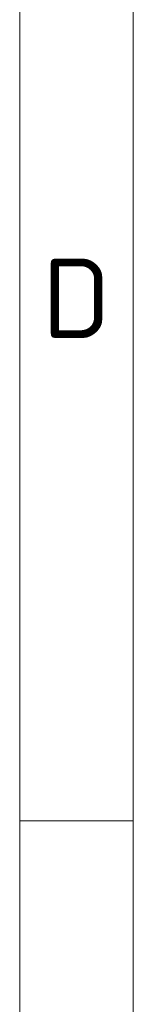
# Model space of a CAD drawing. Header units: millimetres. Extents: x 5 to 415, y 5 to 292.
# Tile 2 of 199: x 5 to 10, y 94 to 138. Entities that reach past the tile are written whole.
import ezdxf

# ---------------------------------------------------------------- set-up
doc = ezdxf.new("R2010")
doc.units = ezdxf.units.MM
doc.layers.add('Rahmen (ISO)', color=7, linetype='Continuous', lineweight=70)
doc.styles.add('Bezeichnungstext (ISO)', font='isocpeur.ttf')

# ---------------------------------------------------------------- blocks, each defined once
blk = doc.blocks.new('Ränder Basler-A3')
at = {"layer": 'Rahmen (ISO)', "color": 7, "lineweight": 18}
blk.add_line((5, 5), (5, 292), dxfattribs=at)
at = {"layer": 'Rahmen (ISO)', "lineweight": 18}
for p, q in [((10, 148.5), (10, 102.333)), ((10, 102.333), (10, 56.167))]:
    blk.add_line(p, q, dxfattribs=at)
at = {"layer": 'Rahmen (ISO)', "color": 7, "linetype": 'Continuous', "lineweight": 18}
blk.add_line((10, 102.333), (5, 102.333), dxfattribs=at)
at = {"layer": 'Rahmen (ISO)', "insert": (7.5, 125.417), "char_height": 3.5, "attachment_point": 5, "style": 'Bezeichnungstext (ISO)'}
blk.add_mtext('\\fISOCPEUR|b0|i0;{\\H3.5000;D}', dxfattribs=at)

msp = doc.modelspace()

# ---------------------------------------------------------------- block references
msp.add_blockref('Ränder Basler-A3', (0, 0))

doc.saveas('drawing.dxf')
